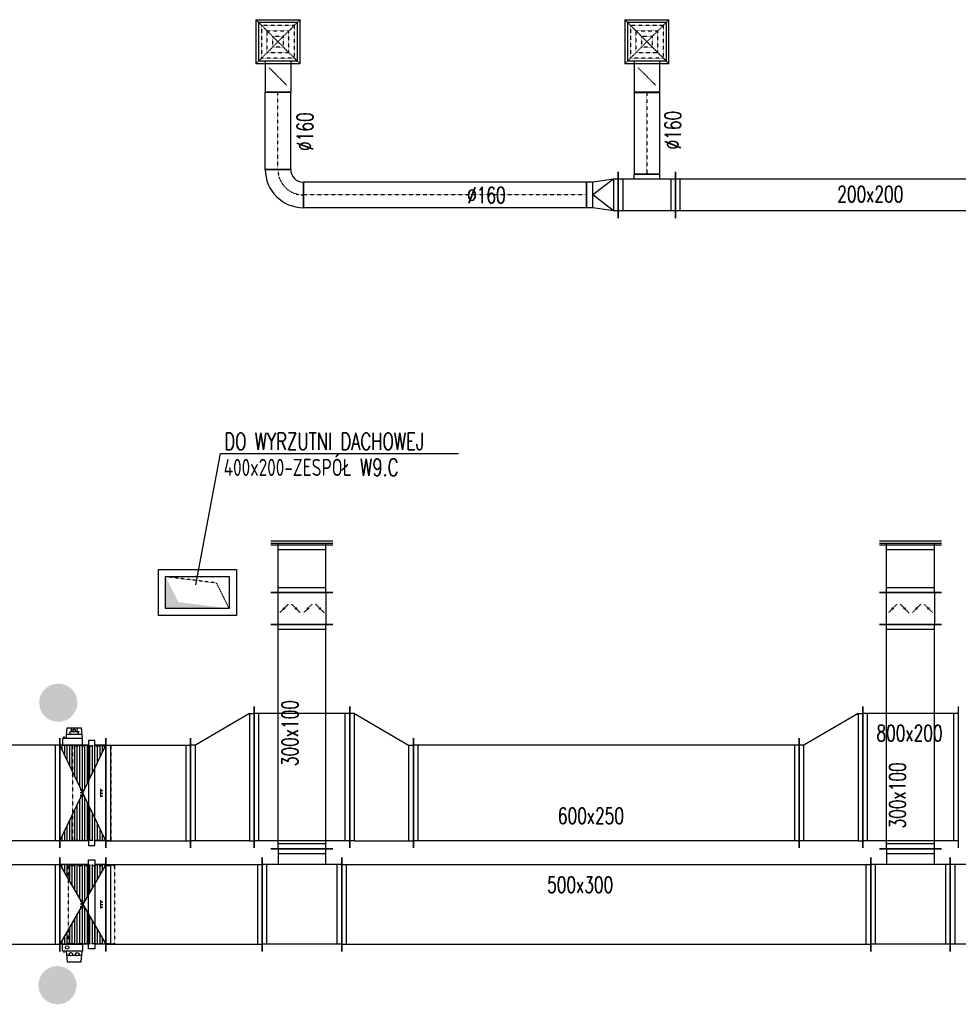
# Model space of a CAD drawing. Extents: x -7228 to 74941, y -112898 to 85621.
# Tile 170 of 256: x 27191 to 27781, y -6710 to -6091. Entities that reach past the tile are written whole.
import ezdxf

# ---------------------------------------------------------------- set-up
doc = ezdxf.new("R2010")
doc.units = 0
doc.linetypes.add('DASHDOT', pattern=[1, 0.5, -0.25, 0, -0.25])
doc.linetypes.add('DASHED', pattern=[0.75, 0.5, -0.25])
doc.layers.get('0').update_dxf_attribs({"color": 101, "linetype": 'CONTINUOUS'})
for name, color, linetype in [('BB-went-opis', 8, 'CONTINUOUS'), ('E35', 6, 'CONTINUOUS'), ('FLUID-N12', 7, 'CONTINUOUS'), ('FLUID-N12-SYM', 7, 'CONTINUOUS'), ('FLUID-W.9C', 7, 'CONTINUOUS'), ('FLUID-W12', 7, 'CONTINUOUS'), ('m-went-klapy', 2, 'CONTINUOUS'), ('m-went-odnośniki', 255, 'CONTINUOUS'), ('m-went-opis', 86, 'CONTINUOUS'), ('m-went-wywiew', 1, 'CONTINUOUS')]:
    doc.layers.add(name, color=color, linetype=linetype)
doc.styles.add('tab-bud$0$ROMANS', font='romans', dxfattribs={"width": 0.7})
doc.linetypes.add('ZIGZAG', pattern='A,0.00254,-5.08,[131,ltypeshp.shx,S=5.08,R=0,X=-5.08,Y=0],-10.16,[131,ltypeshp.shx,S=5.08,R=180,X=5.08,Y=0],-5.08', length=20.32254)

# ---------------------------------------------------------------- blocks, each defined once
blk = doc.blocks.new('*U5763')
at = {"color": 4, "linetype": 'Continuous'}
for p, q in [((-138.5, 138.5), (138.5, 138.5)), ((-138.5, 138.5), (-138.5, -138.5)), ((138.5, -138.5), (138.5, 138.5)), ((138.5, -138.5), (-138.5, -138.5))]:
    blk.add_line(p, q, dxfattribs=at)
at = {"color": 4, "linetype": 'DASHED'}
for p, q in [((-138.5, 138.5), (0, 0)), ((138.5, 138.5), (0, 0)), ((-103.9, 103.9), (103.9, 103.9)), ((-103.9, 103.9), (-103.9, -103.9)), ((-69.2, 69.2), (69.2, 69.2)), ((-69.2, 69.2), (-69.2, -69.2)), ((69.2, -69.2), (69.2, 69.2)), ((103.9, -103.9), (103.9, 103.9)), ((-138.5, -138.5), (0, 0)), ((-34.6, 34.6), (34.6, 34.6)), ((-34.6, 34.6), (-34.6, -34.6)), ((138.5, -138.5), (0, 0)), ((34.6, -34.6), (34.6, 34.6)), ((34.6, -34.6), (-34.6, -34.6)), ((103.9, -103.9), (-103.9, -103.9)), ((69.2, -69.2), (-69.2, -69.2)), ((0, -219), (-56.6, -162.4)), ((0, -219), (56.6, -275.6))]:
    blk.add_line(p, q, dxfattribs=at)
at = {"color": 0, "linetype": 'ByBlock', "lineweight": -2}
for p, q in [((-120, -120), (-120, 120)), ((120, 120), (-120, 120)), ((120, 120), (120, -120)), ((-120, -120), (120, -120)), ((-80, -120), (-80, -318)), ((80, -120), (80, -318))]:
    blk.add_line(p, q, dxfattribs=at)
at = {"color": 5, "linetype": 'Continuous', "lineweight": -2}
blk.add_line((80, -318), (-80, -318), dxfattribs=at)
at = {"color": 4, "linetype": 'Continuous'}
blk.add_lwpolyline([(-2.5, -219, 5, 5, 1), (2.5, -219, 5, 5, 1)], format="xyseb", close=True, dxfattribs=at)
blk = doc.blocks.new('*U5764')
at = {"color": 4, "linetype": 'Continuous'}
for p, q in [((-138.5, 138.5), (138.5, 138.5)), ((-138.5, 138.5), (-138.5, -138.5)), ((138.5, -138.5), (138.5, 138.5)), ((138.5, -138.5), (-138.5, -138.5))]:
    blk.add_line(p, q, dxfattribs=at)
at = {"color": 4, "linetype": 'DASHED'}
for p, q in [((-138.5, 138.5), (0, 0)), ((138.5, 138.5), (0, 0)), ((-103.9, 103.9), (103.9, 103.9)), ((-103.9, 103.9), (-103.9, -103.9)), ((-69.2, 69.2), (69.2, 69.2)), ((-69.2, 69.2), (-69.2, -69.2)), ((69.2, -69.2), (69.2, 69.2)), ((103.9, -103.9), (103.9, 103.9)), ((-138.5, -138.5), (0, 0)), ((-34.6, 34.6), (34.6, 34.6)), ((-34.6, 34.6), (-34.6, -34.6)), ((138.5, -138.5), (0, 0)), ((34.6, -34.6), (34.6, 34.6)), ((34.6, -34.6), (-34.6, -34.6)), ((103.9, -103.9), (-103.9, -103.9)), ((69.2, -69.2), (-69.2, -69.2)), ((0, -219), (-56.6, -162.4)), ((0, -219), (56.6, -275.6))]:
    blk.add_line(p, q, dxfattribs=at)
at = {"color": 0, "linetype": 'ByBlock', "lineweight": -2}
for p, q in [((-120, -120), (-120, 120)), ((120, 120), (-120, 120)), ((120, 120), (120, -120)), ((-120, -120), (120, -120)), ((-80, -120), (-80, -318)), ((80, -120), (80, -318))]:
    blk.add_line(p, q, dxfattribs=at)
at = {"color": 5, "linetype": 'Continuous', "lineweight": -2}
blk.add_line((80, -318), (-80, -318), dxfattribs=at)
at = {"color": 4, "linetype": 'Continuous'}
blk.add_lwpolyline([(-2.5, -219, 5, 5, 1), (2.5, -219, 5, 5, 1)], format="xyseb", close=True, dxfattribs=at)
blk = doc.blocks.new('*U5793')
at = {"color": 5, "linetype": 'Continuous', "lineweight": -2}
for p, q in [((-979.5, -145), (-979.5, 145)), ((979.5, 145), (979.5, -145))]:
    blk.add_line(p, q, dxfattribs=at)
at = {"color": 0, "linetype": 'ByBlock', "lineweight": -2}
for p, q in [((-979.5, 100), (979.5, 100)), ((-979.5, -100), (979.5, -100))]:
    blk.add_line(p, q, dxfattribs=at)
at = {"color": 4, "linetype": 'Continuous'}
for p, q in [((-949.5, -100), (-949.5, 100)), ((949.5, 100), (949.5, -100))]:
    blk.add_line(p, q, dxfattribs=at)
blk = doc.blocks.new('*U5794')
at = {"color": 5, "linetype": 'Continuous', "lineweight": -2}
for p, q in [((-180, -145), (-180, 145)), ((180, 145), (180, -145)), ((80, -130), (-80, -130))]:
    blk.add_line(p, q, dxfattribs=at)
at = {"color": 0, "linetype": 'ByBlock', "lineweight": -2}
for p, q in [((-180, 100), (180, 100)), ((-180, -100), (180, -100)), ((-80, -130), (-80, -100)), ((80, -100), (80, -130))]:
    blk.add_line(p, q, dxfattribs=at)
at = {"color": 4, "linetype": 'Continuous'}
for p, q in [((-150, -100), (-150, 100)), ((150, 100), (150, -100))]:
    blk.add_line(p, q, dxfattribs=at)
blk = doc.blocks.new('*U5795')
at = {"color": 5, "linetype": 'Continuous', "lineweight": -2}
for p, q in [((-100, -145), (-100, 145)), ((100, 80), (100, -80))]:
    blk.add_line(p, q, dxfattribs=at)
at = {"color": 0, "linetype": 'ByBlock', "lineweight": -2}
for p, q in [((-100, 100), (-70, 100)), ((-70, 100), (60, 80)), ((60, 80), (100, 80)), ((-100, -100), (-70, -100)), ((-70, -100), (60, -80)), ((60, -80), (100, -80))]:
    blk.add_line(p, q, dxfattribs=at)
at = {"color": 4, "linetype": 'Continuous'}
for p, q in [((-70, -100), (-70, 100)), ((-70, 100), (60, 0)), ((60, 80), (60, -80)), ((-70, -100), (60, 0))]:
    blk.add_line(p, q, dxfattribs=at)
blk = doc.blocks.new('*U5796')
at = {"color": 5, "linetype": 'Continuous', "lineweight": -2}
for p, q in [((-889, -80), (-889, 80)), ((889, 80), (889, -80))]:
    blk.add_line(p, q, dxfattribs=at)
at = {"color": 0, "linetype": 'ByBlock', "lineweight": -2}
for p, q in [((-889, 80), (889, 80)), ((-889, -80), (889, -80))]:
    blk.add_line(p, q, dxfattribs=at)
at = {"layer": 'FLUID-N12-SYM', "color": 2, "linetype": 'DASHDOT'}
blk.add_line((-889, 0), (889, 0), dxfattribs=at)
blk = doc.blocks.new('*U5797')
at = {"color": 5, "linetype": 'Continuous', "lineweight": -2}
for p, q in [((120, 120), (120, -40)), ((40, -120), (-120, -120))]:
    blk.add_line(p, q, dxfattribs=at)
at = {"color": 0, "linetype": 'ByBlock', "lineweight": -2}
for radius in [240, 80]:
    blk.add_arc((120, -120), radius, 90, 180, dxfattribs=at)
at = {"layer": 'FLUID-N12-SYM', "color": 2, "linetype": 'DASHDOT'}
blk.add_arc((120, -120), 160, 90, 180, dxfattribs=at)
blk = doc.blocks.new('*U5811')
at = {"color": 5, "linetype": 'Continuous', "lineweight": -2}
for p, q in [((-80, 0), (80, 0)), ((80, -484.9), (-80, -484.9))]:
    blk.add_line(p, q, dxfattribs=at)
at = {"color": 5, "linetype": 'ZIGZAG', "lineweight": -2, "ltscale": 0.4}
for points in [[(80, -484.9), (80, 0)], [(-80, -484.9), (-80, 0)]]:
    blk.add_spline(points, degree=3, dxfattribs=at)
at = {"layer": 'FLUID-N12-SYM', "color": 2, "linetype": 'DASHDOT', "start_tangent": (0, 1), "end_tangent": (0, 1)}
blk.add_spline([(0, -484.9), (0, 0)], degree=3, dxfattribs=at)
blk = doc.blocks.new('*U5812')
at = {"color": 5, "linetype": 'Continuous', "lineweight": -2}
for p, q in [((-80, 514.9), (80, 514.9)), ((80, 0), (-80, 0))]:
    blk.add_line(p, q, dxfattribs=at)
at = {"color": 5, "linetype": 'ZIGZAG', "lineweight": -2, "ltscale": 0.4}
for points in [[(-80, 514.9), (-80, 0)], [(80, 514.9), (80, 0)]]:
    blk.add_spline(points, degree=3, dxfattribs=at)
at = {"layer": 'FLUID-N12-SYM', "color": 2, "linetype": 'DASHDOT', "start_tangent": (0, -1), "end_tangent": (0, -1)}
blk.add_spline([(0, 514.9), (0, 0)], degree=3, dxfattribs=at)
blk = doc.blocks.new('*U5840')
at = {"color": 5, "linetype": 'Continuous', "lineweight": -2}
for p, q in [((-1212, -345), (-1212, 345)), ((1212, 345), (1212, -345))]:
    blk.add_line(p, q, dxfattribs=at)
at = {"color": 0, "linetype": 'ByBlock', "lineweight": -2}
for p, q in [((-1212, 300), (1212, 300)), ((-1212, -300), (1212, -300))]:
    blk.add_line(p, q, dxfattribs=at)
at = {"color": 4, "linetype": 'Continuous'}
for p, q in [((-1182, -300), (-1182, 300)), ((1182, 300), (1182, -300))]:
    blk.add_line(p, q, dxfattribs=at)
blk = doc.blocks.new('*U5841')
at = {"linetype": 'Continuous'}
h = blk.add_hatch(dxfattribs=at)
h.set_pattern_fill('LINE', color=4, scale=5, angle=90, style=0)
h.paths.add_polyline_path([(-145, -300), (145, -300), (-145, 300), (145, 300)])
at = {"color": 5, "linetype": 'Continuous', "lineweight": -2}
for p, q in [((-145, -345), (-145, 345)), ((145, 345), (145, -345)), ((-110, 18), (-126.028, 18)), ((-110, 1), (-126.028, 1)), ((-110, 18), (-114.916, 22.916)), ((-110, 18), (-114.916, 13.084)), ((-110, 1), (-114.916, 5.916)), ((-110, 1), (-114.916, -3.916)), ((-110, -26.5), (-110, 26.776)), ((0, 26.5), (0, -26.776)), ((0, 16), (4.916, 20.916)), ((0, 16), (16.028, 16)), ((0, 16), (4.916, 11.084)), ((0, -1), (4.916, 3.916)), ((-110, -16), (-126.028, -16)), ((-110, -16), (-114.916, -11.084)), ((-110, -16), (-114.916, -20.916)), ((0, -1), (16.028, -1)), ((0, -1), (4.916, -5.916)), ((0, -18), (4.916, -13.084)), ((0, -18), (16.028, -18)), ((0, -18), (4.916, -22.916))]:
    blk.add_line(p, q, dxfattribs=at)
at = {"color": 0, "linetype": 'ByBlock', "lineweight": -2}
for p, q in [((-35, 330), (-75, 330)), ((-75, 330), (-75, -330)), ((-35, -330), (-35, 330)), ((-145, 300), (-75, 300)), ((-35, 300), (145, 300)), ((-145, -300), (-75, -300)), ((-35, -300), (145, -300)), ((-75, -330), (-35, -330))]:
    blk.add_line(p, q, dxfattribs=at)
at = {"color": 4, "linetype": 'DASHED'}
for p, q in [((65.5, 295.5), (-175.5, 295.5)), ((-175.5, -295.5), (-175.5, 295.5)), ((65.5, -295.5), (65.5, 295.5)), ((65.5, -295.5), (-175.5, -295.5))]:
    blk.add_line(p, q, dxfattribs=at)
at = {"color": 4, "linetype": 'Continuous'}
for p, q in [((-145, 300), (145, -300)), ((145, 300), (-145, -300)), ((127.5, -300), (1.5, -300)), ((1.5, -300), (1.5, -343)), ((127.5, -343), (127.5, -300)), ((1.5, -343), (127.5, -343)), ((10.5, -410), (4.5, -343)), ((103.082, -370), (6.918, -370)), ((31, -382.5), (31, -370)), ((79, -370), (79, -385.5)), ((105.5, -343), (99.5, -410)), ((117.5, -352), (117.5, -343)), ((119.5, -352), (117.5, -352)), ((119.5, -343), (119.5, -352)), ((99.5, -410), (10.5, -410)), ((25.079, -385.5), (25.079, -382.5)), ((25.079, -382.5), (31, -382.5)), ((79, -385.5), (25.079, -385.5)), ((34.979, -410), (38.326, -385.5)), ((48.5, -402), (48.5, -385.5)), ((61.5, -402), (48.5, -402)), ((61.5, -385.5), (61.5, -402)), ((75.021, -410), (71.674, -385.5))]:
    blk.add_line(p, q, dxfattribs=at)
blk = doc.blocks.new('*U6337')
at = {"color": 1, "linetype": 'Continuous', "lineweight": -2}
for p, q in [((-872, -295), (-872, 295)), ((872, 295), (872, -295))]:
    blk.add_line(p, q, dxfattribs=at)
at = {"color": 0, "linetype": 'ByBlock', "lineweight": -2}
for p, q in [((-872, 250), (872, 250)), ((-872, -250), (872, -250))]:
    blk.add_line(p, q, dxfattribs=at)
at = {"color": 4, "linetype": 'Continuous'}
for p, q in [((-842, -250), (-842, 250)), ((842, 250), (842, -250))]:
    blk.add_line(p, q, dxfattribs=at)
blk = doc.blocks.new('*U6338')
at = {"linetype": 'Continuous'}
h = blk.add_hatch(dxfattribs=at)
h.set_pattern_fill('LINE', color=4, scale=5, angle=90, style=0)
h.paths.add_polyline_path([(-145, -250), (145, -250), (-145, 250), (145, 250)])
at = {"color": 1, "linetype": 'Continuous', "lineweight": -2}
for p, q in [((-145, -295), (-145, 295)), ((145, 295), (145, -295)), ((0, 18), (-16.028, 18)), ((0, 1), (-16.028, 1)), ((0, 18), (-4.916, 22.916)), ((0, 18), (-4.916, 13.084)), ((0, 1), (-4.916, 5.916)), ((0, 1), (-4.916, -3.916)), ((0, -26.5), (0, 26.776)), ((110, 26.5), (110, -26.776)), ((110, 16), (114.916, 20.916)), ((110, 16), (126.028, 16)), ((110, 16), (114.916, 11.084)), ((110, -1), (114.916, 3.916)), ((0, -16), (-16.028, -16)), ((0, -16), (-4.916, -11.084)), ((0, -16), (-4.916, -20.916)), ((110, -1), (126.028, -1)), ((110, -1), (114.916, -5.916)), ((110, -18), (114.916, -13.084)), ((110, -18), (126.028, -18)), ((110, -18), (114.916, -22.916))]:
    blk.add_line(p, q, dxfattribs=at)
at = {"color": 4, "linetype": 'Continuous'}
for p, q in [((-145, 250), (145, -250)), ((145, 250), (-145, -250)), ((-127.5, -250), (-1.5, -250)), ((-127.5, -293), (-127.5, -250)), ((-1.5, -293), (-127.5, -293)), ((-119.5, -293), (-119.5, -302)), ((-119.5, -302), (-117.5, -302)), ((-117.5, -302), (-117.5, -293)), ((-105.5, -293), (-99.5, -360)), ((-10.5, -360), (-4.5, -293)), ((-1.5, -250), (-1.5, -293)), ((-103.082, -320), (-83.742, -320)), ((-99.5, -360), (-10.5, -360)), ((-66.388, -320), (-43.612, -320)), ((-26.258, -320), (-6.258, -320))]:
    blk.add_line(p, q, dxfattribs=at)
at = {"color": 0, "linetype": 'ByBlock', "lineweight": -2}
for p, q in [((35, 250), (-145, 250)), ((35, -280), (35, 280)), ((35, 280), (75, 280)), ((75, 280), (75, -280)), ((145, 250), (75, 250)), ((35, -250), (-145, -250)), ((75, -280), (35, -280)), ((145, -250), (75, -250))]:
    blk.add_line(p, q, dxfattribs=at)
at = {"color": 4, "linetype": 'DASHED'}
for p, q in [((-90.5, 245.5), (200.5, 245.5)), ((-90.5, -245.5), (-90.5, 245.5)), ((200.5, -245.5), (200.5, 245.5)), ((-90.5, -245.5), (200.5, -245.5))]:
    blk.add_line(p, q, dxfattribs=at)
at = {"color": 4, "linetype": 'Continuous'}
for centre in [(-98.996, -271), (-75.065, -313.239), (-34.935, -313.239)]:
    blk.add_circle(centre, 11, dxfattribs=at)
blk = doc.blocks.new('*U6339')
at = {"color": 1, "linetype": 'Continuous', "lineweight": -2}
for p, q in [((-491, -295), (-491, 295)), ((491, 295), (491, -295))]:
    blk.add_line(p, q, dxfattribs=at)
at = {"color": 0, "linetype": 'ByBlock', "lineweight": -2}
for p, q in [((-491, 250), (491, 250)), ((-491, -250), (491, -250))]:
    blk.add_line(p, q, dxfattribs=at)
at = {"color": 4, "linetype": 'Continuous'}
for p, q in [((-461, -250), (-461, 250)), ((461, 250), (461, -250))]:
    blk.add_line(p, q, dxfattribs=at)
blk = doc.blocks.new('*U6340')
at = {"color": 1, "linetype": 'Continuous', "lineweight": -2}
for p, q in [((-250, -295), (-250, 295)), ((250, 295), (250, -295)), ((195, -350), (-195, -350))]:
    blk.add_line(p, q, dxfattribs=at)
at = {"color": 0, "linetype": 'ByBlock', "lineweight": -2}
for p, q in [((-250, 250), (250, 250)), ((-250, -250), (250, -250)), ((-150, -250), (-150, -350)), ((150, -350), (150, -250))]:
    blk.add_line(p, q, dxfattribs=at)
at = {"color": 4, "linetype": 'Continuous'}
for p, q in [((-220, -250), (-220, 250)), ((220, 250), (220, -250)), ((150, -320), (-150, -320))]:
    blk.add_line(p, q, dxfattribs=at)
blk = doc.blocks.new('*U6341')
at = {"color": 1, "linetype": 'Continuous', "lineweight": -2}
for p, q in [((-1662, -295), (-1662, 295)), ((1662, 295), (1662, -295))]:
    blk.add_line(p, q, dxfattribs=at)
at = {"color": 0, "linetype": 'ByBlock', "lineweight": -2}
for p, q in [((-1662, 250), (1662, 250)), ((-1662, -250), (1662, -250))]:
    blk.add_line(p, q, dxfattribs=at)
at = {"color": 4, "linetype": 'Continuous'}
for p, q in [((-1632, -250), (-1632, 250)), ((1632, 250), (1632, -250))]:
    blk.add_line(p, q, dxfattribs=at)
blk = doc.blocks.new('*U6342')
at = {"color": 1, "linetype": 'Continuous', "lineweight": -2}
for p, q in [((-250, -295), (-250, 295)), ((250, 295), (250, -295)), ((195, -350), (-195, -350))]:
    blk.add_line(p, q, dxfattribs=at)
at = {"color": 0, "linetype": 'ByBlock', "lineweight": -2}
for p, q in [((-250, 250), (250, 250)), ((-250, -250), (250, -250)), ((-150, -250), (-150, -350)), ((150, -350), (150, -250))]:
    blk.add_line(p, q, dxfattribs=at)
at = {"color": 4, "linetype": 'Continuous'}
for p, q in [((-220, -250), (-220, 250)), ((220, 250), (220, -250)), ((150, -320), (-150, -320))]:
    blk.add_line(p, q, dxfattribs=at)
blk = doc.blocks.new('*U6357')
at = {"color": 1, "linetype": 'Continuous', "lineweight": -2}
for p, q in [((-125, -295), (-125, 295)), ((125, 295), (125, -295))]:
    blk.add_line(p, q, dxfattribs=at)
at = {"color": 0, "linetype": 'ByBlock', "lineweight": -2}
for p, q in [((-95, 250), (-125, 250)), ((95, 250), (-95, 250)), ((95, 250), (125, 250)), ((-95, -250), (-125, -250)), ((95, -250), (-95, -250)), ((95, -250), (125, -250))]:
    blk.add_line(p, q, dxfattribs=at)
at = {"color": 4, "linetype": 'Continuous'}
for p, q in [((-95, -250), (-95, 250)), ((95, 250), (95, -250))]:
    blk.add_line(p, q, dxfattribs=at)
blk = doc.blocks.new('*U5860')
at = {"color": 5, "linetype": 'Continuous', "lineweight": -2}
for p, q in [((-300, -445), (-300, 445)), ((300, 445), (300, -445))]:
    blk.add_line(p, q, dxfattribs=at)
at = {"color": 0, "linetype": 'ByBlock', "lineweight": -2}
for p, q in [((-300, 400), (300, 400)), ((-300, -400), (300, -400))]:
    blk.add_line(p, q, dxfattribs=at)
at = {"color": 4, "linetype": 'Continuous'}
for p, q in [((-270, -400), (-270, 400)), ((270, 400), (270, -400))]:
    blk.add_line(p, q, dxfattribs=at)
blk = doc.blocks.new('*U5861')
at = {"color": 5, "linetype": 'Continuous', "lineweight": -2}
for p, q in [((-300, -445), (-300, 445)), ((300, 445), (300, -445))]:
    blk.add_line(p, q, dxfattribs=at)
at = {"color": 0, "linetype": 'ByBlock', "lineweight": -2}
for p, q in [((-300, 400), (300, 400)), ((-300, -400), (300, -400))]:
    blk.add_line(p, q, dxfattribs=at)
at = {"color": 4, "linetype": 'Continuous'}
for p, q in [((-270, -400), (-270, 400)), ((270, 400), (270, -400))]:
    blk.add_line(p, q, dxfattribs=at)
blk = doc.blocks.new('*U5862')
at = {"color": 5, "linetype": 'Continuous', "lineweight": -2}
for p, q in [((-642.5, -345), (-642.5, 345)), ((642.5, 345), (642.5, -345))]:
    blk.add_line(p, q, dxfattribs=at)
at = {"color": 0, "linetype": 'ByBlock', "lineweight": -2}
for p, q in [((-642.5, 300), (642.5, 300)), ((-642.5, -300), (642.5, -300))]:
    blk.add_line(p, q, dxfattribs=at)
at = {"color": 4, "linetype": 'Continuous'}
for p, q in [((-612.5, -300), (-612.5, 300)), ((612.5, 300), (612.5, -300))]:
    blk.add_line(p, q, dxfattribs=at)
blk = doc.blocks.new('*U6361')
at = {"color": 1, "linetype": 'Continuous', "lineweight": -2}
for p, q in [((-705, -195), (-705, 195)), ((705, 195), (705, -195))]:
    blk.add_line(p, q, dxfattribs=at)
at = {"color": 0, "linetype": 'ByBlock', "lineweight": -2}
for p, q in [((-705, 150), (705, 150)), ((-705, -150), (705, -150))]:
    blk.add_line(p, q, dxfattribs=at)
at = {"color": 4, "linetype": 'Continuous'}
for p, q in [((-675, -150), (-675, 150)), ((675, 150), (675, -150))]:
    blk.add_line(p, q, dxfattribs=at)
blk = doc.blocks.new('*U5865')
at = {"color": 5, "linetype": 'Continuous', "lineweight": -2}
for p, q in [((-266, -345), (-266, 345)), ((266, 345), (266, -345))]:
    blk.add_line(p, q, dxfattribs=at)
at = {"color": 0, "linetype": 'ByBlock', "lineweight": -2}
for p, q in [((-266, 300), (266, 300)), ((-266, -300), (266, -300))]:
    blk.add_line(p, q, dxfattribs=at)
at = {"color": 4, "linetype": 'Continuous'}
for p, q in [((-236, -300), (-236, 300)), ((236, 300), (236, -300))]:
    blk.add_line(p, q, dxfattribs=at)
blk = doc.blocks.new('*U5866')
at = {"color": 5, "linetype": 'Continuous', "lineweight": -2}
for p, q in [((200, 445), (200, -445)), ((-200, -445), (-200, 245))]:
    blk.add_line(p, q, dxfattribs=at)
at = {"color": 0, "linetype": 'ByBlock', "lineweight": -2}
for p, q in [((170, 400), (-170, 200)), ((170, 400), (200, 400)), ((-170, 200), (-200, 200)), ((-170, -400), (-200, -400)), ((170, -400), (-170, -400)), ((170, -400), (200, -400))]:
    blk.add_line(p, q, dxfattribs=at)
at = {"color": 4, "linetype": 'Continuous'}
for p, q in [((170, 400), (170, -400)), ((-170, -400), (-170, 200))]:
    blk.add_line(p, q, dxfattribs=at)
blk = doc.blocks.new('*U5867')
at = {"color": 5, "linetype": 'Continuous', "lineweight": -2}
for p, q in [((-200, -445), (-200, 445)), ((200, 245), (200, -445))]:
    blk.add_line(p, q, dxfattribs=at)
at = {"color": 0, "linetype": 'ByBlock', "lineweight": -2}
for p, q in [((-170, 400), (-200, 400)), ((-170, 400), (170, 200)), ((170, 200), (200, 200)), ((-170, -400), (-200, -400)), ((-170, -400), (170, -400)), ((170, -400), (200, -400))]:
    blk.add_line(p, q, dxfattribs=at)
at = {"color": 4, "linetype": 'Continuous'}
for p, q in [((-170, -400), (-170, 400)), ((170, 200), (170, -400))]:
    blk.add_line(p, q, dxfattribs=at)
blk = doc.blocks.new('*U6362')
at = {"color": 1, "linetype": 'Continuous', "lineweight": -2}
for p, q in [((-705, -195), (-705, 195)), ((705, 195), (705, -195))]:
    blk.add_line(p, q, dxfattribs=at)
at = {"color": 0, "linetype": 'ByBlock', "lineweight": -2}
for p, q in [((-705, 150), (705, 150)), ((-705, -150), (705, -150))]:
    blk.add_line(p, q, dxfattribs=at)
at = {"color": 4, "linetype": 'Continuous'}
for p, q in [((-675, -150), (-675, 150)), ((675, 150), (675, -150))]:
    blk.add_line(p, q, dxfattribs=at)
blk = doc.blocks.new('*U5869')
at = {"color": 5, "linetype": 'Continuous', "lineweight": -2}
for p, q in [((200, 445), (200, -445)), ((-200, -445), (-200, 245))]:
    blk.add_line(p, q, dxfattribs=at)
at = {"color": 0, "linetype": 'ByBlock', "lineweight": -2}
for p, q in [((170, 400), (-170, 200)), ((170, 400), (200, 400)), ((-170, 200), (-200, 200)), ((-170, -400), (-200, -400)), ((170, -400), (-170, -400)), ((170, -400), (200, -400))]:
    blk.add_line(p, q, dxfattribs=at)
at = {"color": 4, "linetype": 'Continuous'}
for p, q in [((170, 400), (170, -400)), ((-170, -400), (-170, 200))]:
    blk.add_line(p, q, dxfattribs=at)
blk = doc.blocks.new('*U6391')
at = {"color": 1, "linetype": 'Continuous', "lineweight": -2}
for p, q in [((-100, -195), (-100, 195)), ((100, 195), (100, -195))]:
    blk.add_line(p, q, dxfattribs=at)
at = {"color": 0, "linetype": 'ByBlock', "lineweight": -2}
for p, q in [((-100, 150), (100, 150)), ((100, -150), (-100, -150))]:
    blk.add_line(p, q, dxfattribs=at)
at = {"color": 4, "linetype": 'DASHED'}
for p, q in [((0, 112.5), (-26.5, 139)), ((0, 112.5), (26.5, 86)), ((0, 37.5), (26.5, 64)), ((0, 37.5), (-26.5, 11)), ((0, -37.5), (-26.5, -11)), ((0, -37.5), (26.5, -64)), ((0, -112.5), (-26.5, -139)), ((0, -112.5), (26.5, -86))]:
    blk.add_line(p, q, dxfattribs=at)
at = {"color": 4, "linetype": 'Continuous'}
for points in [[(-4, 112.5, 8, 8, 1), (4, 112.5, 8, 8, 1)], [(-4, 37.5, 8, 8, 1), (4, 37.5, 8, 8, 1)], [(-4, -37.5, 8, 8, 1), (4, -37.5, 8, 8, 1)], [(-4, -112.5, 8, 8, 1), (4, -112.5, 8, 8, 1)]]:
    blk.add_lwpolyline(points, format="xyseb", close=True, dxfattribs=at)
blk = doc.blocks.new('*U6392')
at = {"color": 1, "linetype": 'Continuous', "lineweight": -2}
for p, q in [((-150, -195), (-150, 195)), ((150, 195), (150, -195))]:
    blk.add_line(p, q, dxfattribs=at)
at = {"color": 0, "linetype": 'ByBlock', "lineweight": -2}
for p, q in [((-150, 150), (150, 150)), ((-150, -150), (150, -150))]:
    blk.add_line(p, q, dxfattribs=at)
at = {"color": 4, "linetype": 'Continuous'}
for p, q in [((-120, -150), (-120, 150)), ((120, 150), (120, -150))]:
    blk.add_line(p, q, dxfattribs=at)
blk = doc.blocks.new('*U6393')
at = {"color": 4, "linetype": 'Continuous'}
blk.add_line((-195, 25), (195, 25), dxfattribs=at)
at = {"color": 0, "linetype": 'ByBlock', "lineweight": -2}
for p, q in [((-195, 10), (195, 10)), ((-150, 0), (-150, 10)), ((150, 0), (150, 10))]:
    blk.add_line(p, q, dxfattribs=at)
blk = doc.blocks.new('*U6394')
at = {"color": 1, "linetype": 'Continuous', "lineweight": -2}
for p, q in [((-100, -195), (-100, 195)), ((100, 195), (100, -195))]:
    blk.add_line(p, q, dxfattribs=at)
at = {"color": 0, "linetype": 'ByBlock', "lineweight": -2}
for p, q in [((-100, 150), (100, 150)), ((100, -150), (-100, -150))]:
    blk.add_line(p, q, dxfattribs=at)
at = {"color": 4, "linetype": 'DASHED'}
for p, q in [((0, 112.5), (-26.5, 139)), ((0, 112.5), (26.5, 86)), ((0, 37.5), (26.5, 64)), ((0, 37.5), (-26.5, 11)), ((0, -37.5), (-26.5, -11)), ((0, -37.5), (26.5, -64)), ((0, -112.5), (-26.5, -139)), ((0, -112.5), (26.5, -86))]:
    blk.add_line(p, q, dxfattribs=at)
at = {"color": 4, "linetype": 'Continuous'}
for points in [[(-4, 112.5, 8, 8, 1), (4, 112.5, 8, 8, 1)], [(-4, 37.5, 8, 8, 1), (4, 37.5, 8, 8, 1)], [(-4, -37.5, 8, 8, 1), (4, -37.5, 8, 8, 1)], [(-4, -112.5, 8, 8, 1), (4, -112.5, 8, 8, 1)]]:
    blk.add_lwpolyline(points, format="xyseb", close=True, dxfattribs=at)
blk = doc.blocks.new('*U6395')
at = {"color": 1, "linetype": 'Continuous', "lineweight": -2}
for p, q in [((-150, -195), (-150, 195)), ((150, 195), (150, -195))]:
    blk.add_line(p, q, dxfattribs=at)
at = {"color": 0, "linetype": 'ByBlock', "lineweight": -2}
for p, q in [((-150, 150), (150, 150)), ((-150, -150), (150, -150))]:
    blk.add_line(p, q, dxfattribs=at)
at = {"color": 4, "linetype": 'Continuous'}
for p, q in [((-120, -150), (-120, 150)), ((120, 150), (120, -150))]:
    blk.add_line(p, q, dxfattribs=at)
blk = doc.blocks.new('*U6396')
at = {"color": 4, "linetype": 'Continuous'}
blk.add_line((-195, 25), (195, 25), dxfattribs=at)
at = {"color": 0, "linetype": 'ByBlock', "lineweight": -2}
for p, q in [((-195, 10), (195, 10)), ((-150, 0), (-150, 10)), ((150, 0), (150, 10))]:
    blk.add_line(p, q, dxfattribs=at)
blk = doc.blocks.new('*U5754')
at = {"color": 4, "linetype": 'Continuous'}
for p, q in [((-145, -245), (-145, 245)), ((-145, 245), (145, 245)), ((145, 245), (145, -245)), ((145, -245), (-145, -245))]:
    blk.add_line(p, q, dxfattribs=at)
at = {"color": 0, "linetype": 'ByBlock', "lineweight": -2}
for p, q in [((-100, -200), (-100, 200)), ((-100, 200), (100, 200)), ((100, 200), (100, -200)), ((100, -200), (-100, -200))]:
    blk.add_line(p, q, dxfattribs=at)
at = {"color": 4, "linetype": 'DASHED'}
for p, q in [((60, -120), (100, 200)), ((-100, -200), (60, -120))]:
    blk.add_line(p, q, dxfattribs=at)
at = {"color": 0, "linetype": 'ByBlock'}
blk.add_solid([(-100, 200), (100, 200), (-100, -200), (-60, 120)], dxfattribs=at)
blk = doc.blocks.new('A$C38133200')
at = {"layer": 'm-went-klapy', "ltscale": 2}
blk.add_hatch(color=256, dxfattribs=at).paths.add_polyline_path([(-12.02, 0, 1), (12.02, 0, 1)])
blk = doc.blocks.new('A$C5CDC0A6C')
at = {"layer": 'm-went-odnośniki'}
for p, q in [((8601.06, -620.06), (8616.51, -537.53)), ((8616.51, -537.53), (8766.13, -537.53))]:
    blk.add_line(p, q, dxfattribs=at)
at = {"layer": 'm-went-wywiew', "linetype": 'DASHED', "const_width": 6.48}
blk.add_lwpolyline([(8530.12, -740.66), (8530.02, -740.66)], dxfattribs=at)
at = {"layer": 'BB-went-opis'}
for p in [(8514.56, -694.23), (8514.07, -871.76)]:
    blk.add_blockref('A$C38133200', p, dxfattribs=at)
at = {"layer": 'FLUID-N12', "color": 5, "linetype": 'Continuous', "zscale": 0.1}
for name, p, xscale, yscale in [('*U5764', (8652.61, -278.8), 0.1000000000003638, 0.1000000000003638), ('*U5763', (8884.44, -278.8), 0.1000000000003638, 0.1000000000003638), ('*U5812', (8884.44, -362.1), 0.1, 0.1), ('*U5866', (8617.68, -741.01), 0.1, 0.1), ('*U5867', (8717.68, -741.01), 0.1, 0.1), ('*U5869', (9000.08, -741.01), 0.1, 0.1), ('*U5865', (8571.1, -750.97), 0.1, 0.1)]:
    blk.add_blockref(name, p, dxfattribs=dict(at, xscale=xscale, yscale=yscale))
at = {"layer": 'FLUID-N12', "color": 5, "linetype": 'Continuous'}
for name, p, xscale, yscale, zscale, rotation in [('*U5811', (8652.61, -310.6), 0.1, 0.1, 0.1, 359.9999999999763), ('*U5797', (8656.61, -371.1, -3630), 0.1, 0.1, 0.09999999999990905, 90), ('*U5795', (8856.44, -375.1), 0.09999999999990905, 0.1, 0.1, 179.9999999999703), ('*U5794', (8884.44, -375.1), 0.09999999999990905, 0.1, 0.1, 179.9999999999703), ('*U5793', (9000.34, -375.1), 0.09999999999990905, 0.1, 0.1, 179.9999999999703), ('*U5796', (8757.54, -375.1), 0.09999999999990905, 0.1, 0.1, 179.9999999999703), ('*U5860', (8667.68, -741.01), 0.1000000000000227, 0.09999999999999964, 0.1, 180.0000000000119), ('*U5861', (9050.08, -741.01), 0.09999999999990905, 0.09999999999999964, 0.1, 180.0000000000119), ('*U5841', (8530, -750.97), 0.09999999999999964, 0.1, 0.1, 180.0000000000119), ('*U5862', (8451.25, -750.97), 0.1, 0.1, 0.1, 180.0000000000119), ('*U5840', (8858.91, -750.97), 0.1, 0.1, 0.1, 180.0000000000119)]:
    blk.add_blockref(name, p, dxfattribs=dict(at, xscale=xscale, yscale=yscale, zscale=zscale, rotation=rotation))
at = {"layer": 'FLUID-W.9C', "color": 1, "linetype": 'Continuous', "xscale": 0.09999999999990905, "yscale": 0.09999999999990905, "zscale": 0.1, "rotation": 90.00000000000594}
blk.add_blockref('*U5754', (8602, -625), dxfattribs=at)
at = {"layer": 'FLUID-W12', "color": 1, "linetype": 'Continuous', "zscale": 0.1}
for name, p, xscale, yscale in [('*U6396', (8667.68, -594.99), 0.1, 0.1), ('*U6393', (9050.08, -594.99), 0.1, 0.1), ('*U6337', (8428.32, -820.99), 0.1, 0.09999999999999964), ('*U6338', (8530, -820.99), 0.1000000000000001, 0.09999999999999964), ('*U6339', (8593.6, -820.99), 0.1, 0.09999999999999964), ('*U6341', (8858.88, -820.99), 0.1, 0.09999999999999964), ('*U6357', (9087.58, -820.99), 0.1, 0.1)]:
    blk.add_blockref(name, p, dxfattribs=dict(at, xscale=xscale, yscale=yscale))
for name, p, xscale, yscale, rotation in [('*U6395', (8667.68, -609.99), 0.1, 0.1, 90.00000000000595), ('*U6392', (9050.08, -609.99), 0.1, 0.1, 90.00000000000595), ('*U6394', (8667.68, -634.99), 0.1, 0.1, 90.00000000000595), ('*U6391', (9050.08, -634.99), 0.1, 0.1, 90.00000000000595), ('*U6361', (8667.68, -715.49), 0.1, 0.1, 90.00000000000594), ('*U6362', (9050.08, -715.49), 0.1, 0.1, 90.00000000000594), ('*U6340', (8667.68, -820.99), 0.1000000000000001, 0.09999999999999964, 180.0000000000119), ('*U6342', (9050.08, -820.99), 0.1, 0.09999999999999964, 180.0000000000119)]:
    blk.add_blockref(name, p, dxfattribs=dict(at, xscale=xscale, yscale=yscale, rotation=rotation))
at = {"layer": 'm-went-opis', "style": 'tab-bud$0$ROMANS', "width": 0.7}
for s, height, rotation, p in [('%%c160', 10.109, 90, (8674.63, -347.46, 0)), ('%%c160', 10.109, 90, (8905.84, -346.51, 0)), ('DO WYRZUTNI DACHOWEJ', 10.7572, 0, (8618.91, -535.38)), ('400x200-ZESPÓŁ W9.C', 10.7572, 0, (8618.5, -551.72)), ('300x100', 10.109, 90, (8665.21, -734.12)), ('300x100', 10.109, 90, (9046.9, -773.25))]:
    blk.add_text(s, height=height, rotation=rotation, dxfattribs=at).set_placement(p)
for s, p in [('%%c160', (8771.43, -380.27, 0)), ('200x200', (9004.03, -379.72)), ('800x200', (9028.66, -718.36)), ('600x250', (8828.51, -770.36)), ('500x300', (8821.71, -813.67))]:
    blk.add_text(s, height=10.109, dxfattribs=at).set_placement(p)

msp = doc.modelspace()

# ---------------------------------------------------------------- block references
at = {"layer": 'E35'}
msp.add_blockref('A$C5CDC0A6C', (18700.703, -5826.119), dxfattribs=at)

doc.saveas('drawing.dxf')
